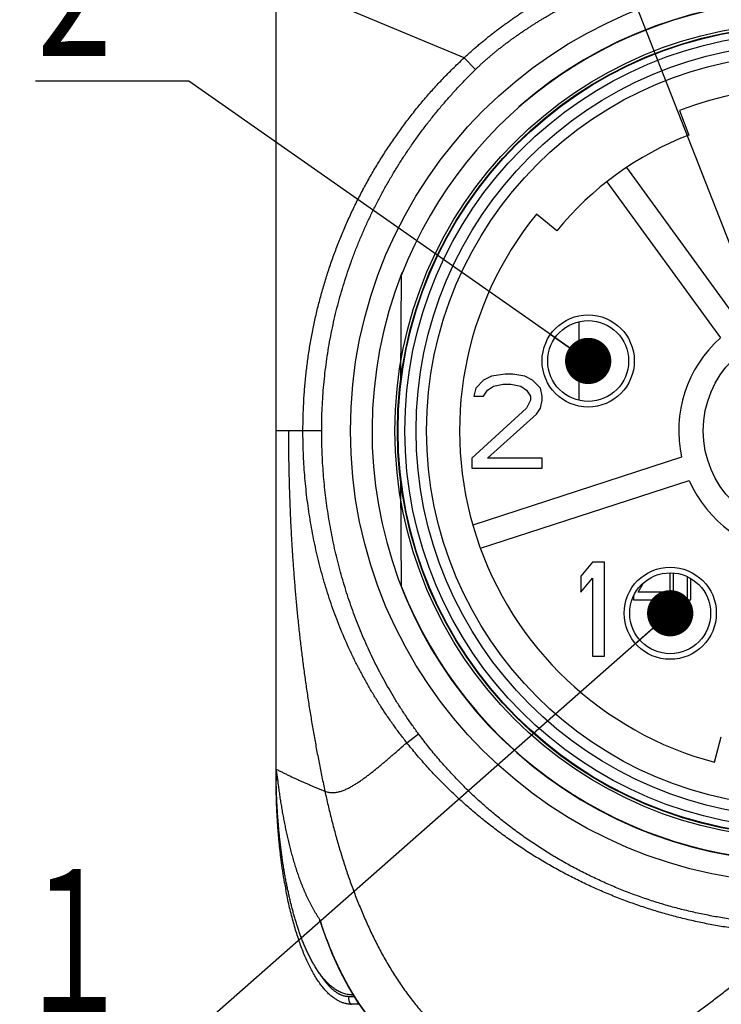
# Model space of a CAD drawing. Header units: millimetres. Extents: x 0 to 1300, y 0 to 891.
# Tile 8 of 148: x 395 to 440, y 236 to 300. Entities that reach past the tile are written whole.
import ezdxf

# ---------------------------------------------------------------- set-up
doc = ezdxf.new("R2010")
doc.units = ezdxf.units.MM
doc.header["$LTSCALE"] = 0.545669
doc.layers.add('NoLayerName_001', color=7, linetype='Continuous')
doc.styles.get("Standard").update_dxf_attribs({"font": 'txt', "bigfont": 'extfont2'})
doc.dimstyles.get("Standard").update_dxf_attribs({"dimtxt": 2.5, "dimasz": 2.5, "dimexe": 1, "dimexo": 1, "dimtad": 1, "dimdec": 3, "dimzin": 0, "dimdsep": 46, "dimtxsty": 'Standard', "dimcen": 2.5, "dimadec": 3, "dimazin": 0, "dimtfac": 0.75, "dimtdec": 3, "dimtmove": 0, "dimatfit": 3, "dimfxl": 1, "dimarcsym": 0})

msp = doc.modelspace()

# ---------------------------------------------------------------- linework, layer by layer
at = {"layer": 'NoLayerName_001', "color": 8, "linetype": 'Continuous', "lineweight": 25}
for p, q in [((423.49273912, 297.14145923), (411.29809425, 302.22655155)), ((423.49273894, 297.14145941), (424.23162899, 296.38441443)), ((430.95478023, 274.91740951), (430.95478023, 280.02644566)), ((414.2536623, 272.94655214), (411.29792062, 272.94655232)), ((419.7727701, 252.70489719), (420.53612116, 253.27057133)), ((411.29833604, 250.37655291), (411.3034614, 250.37655291)), ((416.36935426, 236.22455328), (416.01143009, 236.22455328))]:
    msp.add_line(p, q, dxfattribs=at)
at = {"layer": 'NoLayerName_001', "color": 7, "linetype": 'Continuous', "lineweight": 25}
for p, q in [((411.29833604, 250.37655291), (411.29833604, 302.22655155)), ((437.44904915, 293.72109291), (438.06346013, 292.12742952)), ((441.39004737, 279.8952022), (434.0320068, 290.02267622)), ((432.74890588, 289.09044883), (440.10694645, 278.96297482)), ((429.50137894, 285.90671342), (428.17557843, 286.98352205)), ((419.37941977, 276.27924155), (419.43865312, 283.06671202)), ((426.14675226, 276.60655223), (425.25716898, 276.47676501)), ((426.65508564, 276.60655223), (426.14675226, 276.60655223)), ((427.41758562, 276.47676501), (426.65508564, 276.60655223)), ((424.74883569, 276.21719058), (424.24050237, 275.69804172)), ((425.25716898, 276.47676501), (424.74883569, 276.21719058)), ((427.92591882, 276.21719058), (427.41758562, 276.47676501)), ((428.43425238, 275.69804172), (427.92591882, 276.21719058)), ((424.24050237, 275.69804172), (424.11341904, 275.17889286)), ((424.74883569, 275.17889286), (425.00300238, 275.5682545)), ((425.00300238, 275.5682545), (425.38425237, 275.82782893)), ((425.38425237, 275.82782893), (426.01966905, 275.95761615)), ((426.01966905, 275.95761615), (426.52800225, 275.95761615)), ((426.52800225, 275.95761615), (427.16341884, 275.82782893)), ((427.16341884, 275.82782893), (427.54466883, 275.5682545)), ((427.54466883, 275.5682545), (427.79883561, 275.17889286)), ((428.56133559, 275.17889286), (428.43425238, 275.69804172)), ((424.11341904, 275.17889286), (424.74883569, 275.17889286)), ((427.79883561, 274.91931806), (427.54466883, 274.4001692)), ((427.79883561, 275.17889286), (427.79883561, 274.91931806)), ((428.43425238, 274.4001692), (428.56133559, 274.91931806)), ((428.56133559, 274.91931806), (428.56133559, 275.17889286)), ((427.54466883, 274.4001692), (423.98633571, 271.15548855)), ((428.1800856, 274.01080756), (428.43425238, 274.4001692)), ((425.00300238, 271.15548855), (428.1800856, 274.01080756)), ((423.98633571, 271.15548855), (423.98633571, 270.50655239)), ((437.59260633, 271.22463163), (424.0514469, 266.82484222)), ((428.56133559, 271.15548855), (425.00300238, 271.15548855)), ((428.56133559, 270.50655239), (428.56133559, 271.15548855)), ((423.98633571, 270.50655239), (428.56133559, 270.50655239)), ((419.43865312, 262.82639263), (419.37941977, 269.61386309)), ((424.54154784, 265.31646662), (438.08270727, 269.71625603)), ((431.8248355, 264.40655255), (431.06233552, 263.49804204)), ((432.58733548, 264.40655255), (431.8248355, 264.40655255)), ((432.58733548, 258.30655271), (432.58733548, 264.40655255)), ((431.06233552, 263.49804204), (431.06233552, 262.45974395)), ((431.06233552, 262.45974395), (431.8248355, 263.36825482)), ((431.8248355, 263.36825482), (431.8248355, 258.30655271)), ((436.82073537, 263.72322113), (436.82073537, 261.96655261)), ((437.06473527, 261.96655261), (437.06473527, 263.71363434)), ((437.94313525, 263.48218495), (437.94313525, 261.96655261)), ((438.18713543, 261.96655261), (438.18713543, 263.35569763)), ((434.77113542, 262.46493557), (435.1277561, 263.07194952)), ((434.47833543, 262.20296927), (434.47833543, 261.96655261)), ((434.47833543, 261.96655261), (436.43033533, 261.96655261)), ((436.43033533, 262.46493557), (434.77113542, 262.46493557)), ((436.43033533, 261.96655261), (436.43033533, 262.46493557)), ((436.82073537, 261.96655261), (437.06473527, 261.96655261)), ((437.94313525, 261.96655261), (438.18713543, 261.96655261)), ((431.8248355, 258.30655271), (432.58733548, 258.30655271)), ((439.72701505, 251.43185574), (440.16667796, 253.08229822)), ((411.2980642, 250.98883953), (411.29814368, 250.98622451)), ((411.29814359, 250.98565583), (411.2981876, 250.98406487)), ((416.68067465, 235.7365533), (416.17833591, 235.7365533)), ((416.1873492, 236.34655328), (416.29488207, 236.34655328))]:
    msp.add_line(p, q, dxfattribs=at)
for points in [[(414.16782706, 241.03909779), (414.47054965, 240.16482236), (414.94051705, 238.97643014), (415.4489832, 237.86858023), (415.99571972, 236.83663967)], [(415.99571972, 236.83663967), (416.5811756, 235.87754853), (417.20505223, 234.99348349), (417.87064162, 234.18262247), (418.57018444, 233.45698798), (419.29281599, 232.82890976), (420.02947947, 232.30022436), (420.75691732, 231.87647531), (421.49362828, 231.53781012), (422.24719305, 231.27964646), (423.03393378, 231.09913629), (423.88010312, 230.99743817), (424.44913936, 230.97856071)]]:
    msp.add_lwpolyline(points, dxfattribs=at)
for centre, radius in [((445.45833514, 272.94655232), 29.34099923), ((445.45833514, 272.94655232), 26.45569931), ((445.45833514, 272.94655232), 26.29099931), ((445.45833514, 272.94655232), 26.25439931), ((445.45833514, 272.94655232), 25.81035564), ((445.45833514, 272.94655232), 25.08319934), ((445.45833514, 272.94655232), 24.39999936), ((431.53486811, 277.470561), 2.98899992), ((431.53486811, 277.470561), 2.62299993), ((445.45833514, 272.94655232), 6.46599983), ((436.85315928, 261.10254383), 2.98899992), ((436.85315928, 261.10254383), 2.62299993)]:
    msp.add_circle(centre, radius, dxfattribs=at)
for centre, radius, start, end in [((445.45833514, 272.94655232), 27.93799927, 158.5186327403, 131.2277814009), ((445.45833514, 272.94647736), 27.91850644, 21.2533160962, 158.7466839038), ((445.45833514, 272.94655232), 22.26499942, 68.91666665, 111.08333335), ((445.45833514, 272.94655232), 20.55699946, 111.08333335, 140.91666665), ((445.45833514, 272.94655232), 22.26499942, 140.91666665, 255.08333335), ((445.45833514, 272.94655232), 8.05199979, 131.6519279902, 192.3480720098), ((445.45833514, 272.94655232), 8.05199979, 203.6519279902, 264.3480720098), ((445.45833514, 272.94662729), 27.91850644, 201.2533160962, 338.7466839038), ((454.78264875, 250.98684543), 43.48431271, 180.0003854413, 180.8041179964), ((454.86927406, 250.98785084), 43.5709436, 180.8038419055, 180.9995060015), ((442.71114769, 248.97659222), 31.32326744, 189.8792526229, 190.6717583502)]:
    msp.add_arc(centre, radius, start, end, dxfattribs=at)
at = {"layer": 'NoLayerName_001', "color": 8, "linetype": 'Continuous', "lineweight": 25}
for centre, radius, start, end in [((440.82104833, 249.83264092), 28.04013793, 197.9217974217, 198.258398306), ((431.72078925, 245.79075338), 18.05995408, 211.3062372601, 211.4761954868)]:
    msp.add_arc(centre, radius, start, end, dxfattribs=at)
at = {"layer": 'NoLayerName_001', "color": 7, "linetype": 'Continuous', "lineweight": 25}
msp.add_ellipse((416.17833591, 250.37655291), major_axis=(0, 14.63999962), ratio=0.3333333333, start_param=3.1282267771, end_param=3.1415926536, dxfattribs=at)
at = {"layer": 'NoLayerName_001', "color": 8, "linetype": 'Continuous', "lineweight": 25}
for points, knots in [([(423.49273894, 297.14145941), (423.56267483, 297.20576076), (423.7020629, 297.33491698), (423.9141368, 297.5254117), (424.12796117, 297.71399872), (424.34380908, 297.90033141), (424.56154278, 298.08450844), (424.7811346, 298.26650912), (425.00252738, 298.44634474), (425.22567187, 298.62401803), (425.45051668, 298.79953402), (425.67701103, 298.97289707), (425.90510385, 299.14411191), (426.13474483, 299.31318257), (426.3658855, 299.48011885), (426.5984953, 299.6449222), (426.83256087, 299.80758592), (427.06807061, 299.96810897), (427.3050135, 300.12648981), (427.54337886, 300.28272641), (427.78315194, 300.4368179), (428.02431871, 300.58874861), (428.26689138, 300.73844411), (428.51085267, 300.88586897), (428.75626189, 301.03085059), (429.00289436, 301.17372127), (429.16869455, 301.26653154), (429.25141857, 301.31323914)], [0, 0, 0, 0, 0.2850109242, 0.5700707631, 0.8551759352, 1.1403216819, 1.4255020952, 1.7107101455, 1.9959377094, 2.2811755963, 2.5664135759, 2.8516404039, 3.1368438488, 3.4220107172, 3.7071274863, 3.9921937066, 4.277222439, 4.5622272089, 4.8472214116, 5.1322183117, 5.4172309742, 5.7022642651, 5.9873080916, 6.2723520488, 6.5573873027, 6.8424066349, 7.1274044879, 7.1274044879, 7.1274044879, 7.1274044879]), ([(424.23162899, 296.38441443), (424.28622741, 296.43703645), (424.39495173, 296.54278876), (424.56092645, 296.69841809), (424.72856773, 296.85227807), (424.89812954, 297.00405104), (425.06946726, 297.15383116), (425.24254341, 297.30160183), (425.41729068, 297.44737783), (425.59365822, 297.59116255), (425.77157552, 297.73299684), (425.95095587, 297.87295738), (426.13172134, 298.01111779), (426.31379282, 298.14755342), (426.49709159, 298.28233923), (426.68153881, 298.41555024), (426.86705612, 298.54726181), (427.05356813, 298.67755119), (427.24106931, 298.80640227), (427.42955579, 298.93380025), (427.61902422, 299.05973068), (427.80947126, 299.18417901), (428.00089338, 299.30713106), (428.1932878, 299.42857122), (428.38664675, 299.54848795), (428.5809742, 299.66684333), (428.77628394, 299.7835751), (428.97258878, 299.89861729), (429.1698872, 300.01193077), (429.36823378, 300.12337147), (429.56747292, 300.23318804), (429.7013173, 300.30450703), (429.76810957, 300.3404016)], [0, 0, 0, 0, 0.2274875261, 0.4550049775, 0.682547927, 0.9101102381, 1.1376841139, 1.3652601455, 1.5928273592, 1.8203738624, 2.0478996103, 2.2754150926, 2.5029280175, 2.7304428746, 2.9579610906, 3.1854811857, 3.4129989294, 3.6405092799, 3.8680128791, 4.0955122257, 4.3230100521, 4.550509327, 4.7780132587, 5.0055252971, 5.2330488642, 5.4605815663, 5.6881159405, 5.9156456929, 6.1431660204, 6.370673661, 6.5981669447, 6.8256458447, 6.8256458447, 6.8256458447, 6.8256458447]), ([(413.03753892, 272.94655232), (413.04157182, 273.24732904), (413.0437487, 273.84920966), (413.08238678, 274.75154084), (413.14221982, 275.65307319), (413.22709447, 276.55298482), (413.33602258, 277.45049724), (413.46931503, 278.34481978), (413.62692516, 279.23516774), (413.8089416, 280.12076421), (414.01525604, 281.00089721), (414.24558933, 281.87493641), (414.49970325, 282.74226385), (414.77735001, 283.60226443), (415.0782845, 284.45432246), (415.40226105, 285.29782234), (415.74903499, 286.13215077), (416.11836697, 286.95670373), (416.50995818, 287.77091868), (416.92351423, 288.57424621), (417.35874189, 289.36613906), (417.81534825, 290.14604976), (418.29303933, 290.91343165), (418.79152452, 291.66773337), (419.31047213, 292.40838002), (419.84957089, 293.13467922), (420.4085135, 293.84583264), (420.98702357, 294.54093895), (421.58456216, 295.21937363), (422.20157909, 295.87946403), (422.8348341, 296.52344794), (423.27499509, 296.93394559), (423.49273797, 297.14146041)], [0, 0, 0, 0, 0.90241127, 1.8054306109, 2.7089190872, 3.6127428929, 4.5167753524, 5.4208989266, 6.3250072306, 7.2290093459, 8.1328786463, 9.0366388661, 9.9403090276, 10.8439024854, 11.7474283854, 12.6508931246, 13.5543018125, 14.4576667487, 15.3610282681, 16.2644314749, 17.1679198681, 18.0715366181, 18.9753258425, 19.8793338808, 20.7836052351, 21.6880646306, 22.5925239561, 23.4968100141, 24.4007729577, 25.3042889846, 26.207263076, 27.1096317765, 27.1096317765, 27.1096317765, 27.1096317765]), ([(414.25366201, 272.94654828), (414.2565225, 273.19545469), (414.25807775, 273.69349389), (414.28543011, 274.4402965), (414.32776976, 275.18669527), (414.38781364, 275.93218777), (414.4648597, 276.67629777), (414.5591224, 277.41854207), (414.67057144, 278.15843916), (414.79923892, 278.89550772), (414.94515423, 279.62927314), (415.10830586, 280.35929374), (415.2885163, 281.08519455), (415.48563593, 281.80661809), (415.69950925, 282.52321002), (415.92998256, 283.23461573), (416.17690143, 283.94048075), (416.44011269, 284.64045017), (416.71945907, 285.33417064), (417.01479661, 286.02127851), (417.32590635, 286.70143177), (417.65249794, 287.37431439), (417.99429482, 288.03960115), (418.35101637, 288.69696836), (418.72238311, 289.3460919), (419.10811528, 289.98664775), (419.50793329, 290.61831181), (419.92155951, 291.24076344), (420.3487391, 291.85371202), (420.78924827, 292.45691206), (421.24289172, 293.05015935), (421.70947482, 293.6332729), (422.18881852, 294.20601419), (422.68058062, 294.76822796), (423.18510883, 295.31897715), (423.70030935, 295.85972574), (424.05551719, 296.20856307), (424.23162899, 296.38441443)], [0, 0, 0, 0, 0.746768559, 1.4939900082, 2.2415745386, 2.9894347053, 3.737486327, 4.4856493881, 5.2338489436, 5.9820160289, 6.7300888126, 7.478040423, 8.2258981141, 8.9736908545, 9.7214435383, 10.4691775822, 11.2169115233, 11.9646616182, 12.7124424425, 13.4602670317, 14.2081359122, 14.9560321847, 15.7039305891, 16.4517986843, 17.1995975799, 17.9472826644, 18.6948043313, 19.4421087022, 20.189150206, 20.9359816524, 21.6827046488, 22.4294188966, 23.1762201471, 23.9231198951, 24.6700207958, 25.4168270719, 26.1634538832, 26.1634538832, 26.1634538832, 26.1634538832]), ([(412.09390832, 272.94655232), (412.09553762, 272.63267152), (412.09716593, 272.00488195), (412.10939114, 271.06325077), (412.12757709, 270.12169507), (412.15285801, 269.18028876), (412.18503962, 268.23910036), (412.22428516, 267.2981997), (412.27065659, 266.35765054), (412.32427212, 265.41750788), (412.3852709, 264.47781838), (412.45378816, 263.53862353), (412.52996038, 262.5999647), (412.61392317, 261.66188324), (412.70581375, 260.7244279), (412.80575777, 259.78767148), (412.91383189, 258.85170904), (413.03011598, 257.9166559), (413.15468843, 256.98262986), (413.28762735, 256.04974862), (413.42901322, 255.1181304), (413.57891729, 254.18789145), (413.73744542, 253.25915536), (413.90457423, 252.33201833), (414.08076268, 251.40667877), (414.26466992, 250.48295372), (414.39601391, 249.86899274), (414.46058777, 249.56180827)], [0, 0, 0, 0, 0.9416550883, 1.8833587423, 2.8250906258, 3.7668322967, 4.7085672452, 5.650280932, 6.5919615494, 7.5336146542, 8.4752631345, 9.4169337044, 10.3586564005, 11.3004646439, 12.242395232, 13.1844668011, 14.1266483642, 15.0689034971, 16.0111981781, 16.9535008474, 17.8957824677, 18.838016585, 19.780179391, 20.7222497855, 21.6642094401, 22.6060428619, 23.547737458, 23.547737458, 23.547737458, 23.547737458]), ([(419.7727701, 252.70489719), (419.62541345, 252.89601208), (419.3272371, 253.27577203), (418.9001858, 253.86098225), (418.48539817, 254.45522737), (418.08533792, 255.0597878), (417.69971269, 255.67380137), (417.328971, 256.29698138), (416.97335511, 256.92888385), (416.6331805, 257.56913903), (416.30859636, 258.21732505), (415.99959611, 258.87299072), (415.70619043, 259.53571873), (415.42838226, 260.20508863), (415.16617655, 260.8806811), (414.91957777, 261.5620765), (414.68858877, 262.24886062), (414.47320546, 262.94064339), (414.2733141, 263.6370331), (414.08879132, 264.33766505), (413.91951218, 265.04217954), (413.76535204, 265.75021695), (413.62618525, 266.46141752), (413.5018901, 267.1754221), (413.39233027, 267.89186992), (413.29743713, 268.61041201), (413.21718977, 269.33070688), (413.15161013, 270.05241099), (413.10051464, 270.77517997), (413.06449879, 271.49867451), (413.04124853, 272.22253586), (413.03995199, 272.70526072), (413.0375293, 272.94655232)], [0, 0, 0, 0, 0.7239820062, 1.4483512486, 2.1730238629, 2.8979153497, 3.62294159, 4.3480198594, 5.0730698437, 5.7980173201, 6.522849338, 7.2476025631, 7.9723035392, 8.6969668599, 9.4215958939, 10.1461835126, 10.8707128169, 11.5951741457, 12.3196104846, 13.044065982, 13.7685705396, 14.4931404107, 15.2177788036, 15.9424764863, 16.6672123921, 17.3919554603, 18.1166693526, 18.84131406, 19.565846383, 20.2902204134, 21.0143880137, 21.7382992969, 21.7382992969, 21.7382992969, 21.7382992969]), ([(420.53612116, 253.27057133), (420.39946721, 253.45955673), (420.12286328, 253.83530916), (419.7272817, 254.41288866), (419.34329796, 254.99847864), (418.97314315, 255.59318131), (418.61640627, 256.19617279), (418.2733853, 256.80714593), (417.94418543, 257.42565469), (417.62896259, 258.05131429), (417.32779886, 258.68374574), (417.04071414, 259.32258938), (416.76772636, 259.9675093), (416.50885092, 260.61816938), (416.26410381, 261.27423381), (416.0335009, 261.93536671), (415.81705717, 262.6012349), (415.61478435, 263.27151788), (415.42664529, 263.9458972), (415.25259792, 264.62406819), (415.0925994, 265.30572878), (414.94660705, 265.99057696), (414.81457765, 266.67831067), (414.69647005, 267.3686279), (414.59223634, 268.06122122), (414.50186323, 268.75577942), (414.42535487, 269.45198573), (414.36276355, 270.14951789), (414.31394297, 270.84805242), (414.27949383, 271.54727071), (414.25722847, 272.24683566), (414.25598339, 272.71335541), (414.25366201, 272.94654828)], [0, 0, 0, 0, 0.6996485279, 1.3996176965, 2.0998544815, 2.8002978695, 3.5008796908, 4.2015254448, 4.9021551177, 5.6026867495, 6.3030966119, 7.0034162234, 7.7036715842, 8.4038809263, 9.1040551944, 9.8041985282, 10.5043087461, 11.2043860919, 11.9044572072, 12.6045492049, 13.3046817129, 14.0048672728, 14.7051117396, 15.4054146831, 16.105769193, 16.8061498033, 17.506514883, 18.2068206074, 18.9070219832, 19.6070732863, 20.3069284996, 21.0065417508, 21.0065417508, 21.0065417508, 21.0065417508]), ([(445.09990553, 240.94633842), (444.78390372, 240.95136357), (444.15144661, 240.95413162), (443.20349841, 241.00203986), (442.25671861, 241.0758599), (441.3122256, 241.18012811), (440.37107378, 241.31337636), (439.43433512, 241.47574876), (438.50307388, 241.66695185), (437.57832378, 241.88684102), (436.66102336, 242.13515342), (435.75200292, 242.41153695), (434.85205811, 242.71566972), (433.96198157, 243.04722486), (433.08256636, 243.40587711), (432.21460551, 243.79130093), (431.3588934, 244.20317044), (430.51623238, 244.64115544), (429.68740447, 245.10486511), (428.8731972, 245.59390633), (428.07439977, 246.10788551), (427.29180098, 246.64640868), (426.52619133, 247.20908387), (425.77835707, 247.7955111), (425.04914024, 248.40528776), (424.33934575, 249.03781975), (423.64970429, 249.69231667), (422.98109605, 250.36806113), (422.33404825, 251.06406321), (421.71038843, 251.78031905), (421.10710257, 252.51315606), (420.72832864, 253.01968707), (420.53612116, 253.27057133)], [0, 0, 0, 0, 0.9481253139, 1.8970637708, 2.8466699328, 3.7967842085, 4.7472365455, 5.6978500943, 6.6484448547, 7.5988462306, 8.5489947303, 9.4989383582, 10.4487220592, 11.3983849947, 12.3479628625, 13.2974902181, 14.247002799, 15.1965352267, 16.1461070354, 17.0957358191, 18.0454440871, 18.9952617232, 19.9452284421, 20.8953962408, 21.8458265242, 22.7964690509, 23.7471467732, 24.6976741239, 25.6478663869, 26.5975435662, 27.5465342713, 28.4946796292, 28.4946796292, 28.4946796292, 28.4946796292]), ([(418.80865497, 251.86571552), (418.87307503, 251.92149461), (419.03422445, 252.0608257), (419.35551853, 252.34064381), (419.6122527, 252.56484108), (419.77277004, 252.70489714)], [0, 0, 0, 0, 0.2556389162, 0.6390930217, 1.2781811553, 1.2781811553, 1.2781811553, 1.2781811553]), ([(445.09987712, 240.32692058), (444.77705022, 240.3377558), (444.13087305, 240.35266502), (443.16299827, 240.41567984), (442.19657552, 240.50294183), (441.23267223, 240.61878273), (440.27219557, 240.76196982), (439.31609621, 240.93276463), (438.36531052, 241.13102128), (437.4207644, 241.35673522), (436.48331465, 241.60975007), (435.55373604, 241.88978869), (434.63278668, 242.19660617), (433.72122202, 242.5299508), (432.81979799, 242.88957291), (431.92927054, 243.2752224), (431.05039581, 243.68664923), (430.18393428, 244.12360174), (429.33059423, 244.58571597), (428.49108276, 245.07262814), (427.66610753, 245.58397444), (426.85637619, 246.11939116), (426.06259654, 246.67851475), (425.28547792, 247.26098011), (424.52577011, 247.86639191), (423.78429013, 248.49427526), (423.06189859, 249.14406287), (422.35959176, 249.81523424), (421.67802354, 250.50698914), (421.01912892, 251.21956229), (420.38006771, 251.94933112), (419.97705352, 252.45469312), (419.77276998, 252.7048971)], [0, 0, 0, 0, 0.9690260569, 1.9387725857, 2.9090897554, 3.8798277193, 4.850839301, 5.8219826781, 6.7931240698, 7.7641432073, 8.7349943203, 9.705696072, 10.6762674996, 11.6467270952, 12.6170947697, 13.5873938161, 14.5576528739, 15.527906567, 16.4981892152, 17.4685347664, 18.4389795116, 19.4095640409, 20.3803351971, 21.3513480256, 22.3226615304, 23.2942004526, 24.2657539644, 25.2371198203, 26.2081145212, 27.1785769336, 28.1483719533, 29.11739422, 29.11739422, 29.11739422, 29.11739422]), ([(414.46058777, 249.56180827), (414.50094983, 249.54794876), (414.58089107, 249.51723325), (414.70643888, 249.48886363), (414.83378186, 249.47081305), (414.9622834, 249.46502563), (415.09061486, 249.47053307), (415.21804451, 249.48621979), (415.34399488, 249.51092653), (415.46801952, 249.54354067), (415.58987912, 249.5830778), (415.70955986, 249.62862828), (415.82718821, 249.67930331), (415.94289095, 249.73424185), (416.05687595, 249.79254839), (416.16926545, 249.85371288), (416.28013631, 249.91747336), (416.38962478, 249.98353464), (416.49786165, 250.05161482), (416.60497801, 250.12143306), (416.71112343, 250.192702), (416.81636164, 250.26528861), (416.92074911, 250.3390885), (417.02434925, 250.41399317), (417.1272245, 250.4898956), (417.2294371, 250.56668897), (417.33105199, 250.64426504), (417.43213107, 250.72252746), (417.5327024, 250.8014315), (417.63280061, 250.88092924), (417.73245968, 250.96097444), (417.83171384, 251.04152055), (417.93059736, 251.12252091), (418.02914405, 251.20392953), (418.12739013, 251.28569853), (418.22536248, 251.36779308), (418.32308145, 251.4501877), (418.42057188, 251.53285236), (418.51784848, 251.61576877), (418.64733369, 251.72657911), (418.744077, 251.81011846), (418.80865497, 251.86571552)], [0, 0, 0, 0, 0.1280259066, 0.2564780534, 0.3850954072, 0.5135286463, 0.6417531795, 0.7700152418, 0.8983339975, 1.0265179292, 1.1545087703, 1.2824918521, 1.4105478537, 1.5386462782, 1.6666735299, 1.7945979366, 1.9224731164, 2.0503339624, 2.1781957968, 2.3060566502, 2.433903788, 2.5617409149, 2.6895770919, 2.817417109, 2.9452618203, 3.0731085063, 3.2009512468, 3.328785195, 3.4566130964, 3.5844379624, 3.7122617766, 3.8400855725, 3.9679095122, 4.095732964, 4.2235547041, 4.3513747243, 4.4791940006, 4.6070132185, 4.734832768, 4.8626527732, 5.1182934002, 5.1182934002, 5.1182934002, 5.1182934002]), ([(411.29814368, 250.98650287), (411.33281511, 250.96964619), (411.40230785, 250.93623217), (411.54011298, 250.8670002), (411.67799271, 250.79792582), (411.81596654, 250.72904043), (411.91957487, 250.67764178), (412.02335448, 250.62659267), (412.12736516, 250.57601543), (412.23162667, 250.52595363), (412.3361224, 250.47637693), (412.44084301, 250.42727065), (412.54577711, 250.37861598), (412.65091386, 250.33039521), (412.75624228, 250.28259033), (412.86175141, 250.23518339), (412.96743033, 250.18815656), (413.07326816, 250.14149136), (413.17925567, 250.09517118), (413.28538666, 250.0491845), (413.39165501, 250.00351872), (413.49805475, 249.95816145), (413.60457987, 249.91310025), (413.71122437, 249.8683227), (413.81798227, 249.8238164), (413.92484751, 249.77956877), (414.03181432, 249.73556795), (414.13887585, 249.69179938), (414.24602929, 249.64825857), (414.35325675, 249.60490351), (414.42481727, 249.57618901), (414.46058777, 249.56180827)], [0, 0, 0, 0, 0.1156559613, 0.2313188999, 0.4626445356, 0.5783036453, 0.6939600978, 0.8096147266, 0.9252695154, 1.0409263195, 1.1565857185, 1.2722479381, 1.387912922, 1.5035803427, 1.6192496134, 1.7349198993, 1.8505901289, 1.9662590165, 2.0819258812, 2.1975912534, 2.3132556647, 2.4289195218, 2.5445831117, 2.6602466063, 2.7759100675, 2.8915734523, 3.0072366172, 3.1228993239, 3.2385612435, 3.3542219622, 3.4698809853, 3.4698809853, 3.4698809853, 3.4698809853]), ([(414.46058777, 249.56180827), (414.49424188, 249.4086444), (414.56059786, 249.10209081), (414.66586692, 248.64351843), (414.7746958, 248.18575368), (414.88779105, 247.72900185), (415.00508548, 247.27329941), (415.12671914, 246.81872804), (415.25277695, 246.3653574), (415.38335666, 245.91326167), (415.51855633, 245.46252131), (415.65850857, 245.01323395), (415.80334072, 244.56550116), (415.95318093, 244.1194254), (416.10815737, 243.67510916), (416.26839718, 243.23265452), (416.43403122, 242.79216624), (416.60517024, 242.35375496), (416.7820093, 241.91758551), (416.96477831, 241.48385949), (417.15369403, 241.05278198), (417.34897612, 240.62455938), (417.55084295, 240.1993975), (417.75951476, 239.77750429), (417.97519501, 239.35910102), (418.19810758, 238.94445911), (418.42849145, 238.53389906), (418.66657098, 238.12775322), (418.91257257, 237.7263557), (419.16672063, 237.33003932), (419.42924263, 236.93914566), (419.70031754, 236.55403778), (419.98024808, 236.17524432), (420.26934413, 235.80338095), (420.56789586, 235.43907653), (420.87618467, 235.08294845), (421.19453523, 234.73566667), (421.52307233, 234.39774178), (421.86243683, 234.07050923), (422.21110856, 233.75292188), (422.45410778, 233.5534432), (422.57428312, 233.45217767)], [0, 0, 0, 0, 0.4704529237, 0.9409473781, 1.4114699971, 1.8820103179, 2.3525608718, 2.8231172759, 3.2936783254, 3.7642460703, 4.2348207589, 4.7053938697, 5.1759597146, 5.6465176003, 6.1170720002, 6.5876327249, 7.0582150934, 7.5288368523, 7.999485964, 8.4701374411, 8.9407774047, 9.4114040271, 9.8820281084, 10.3526736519, 10.8233753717, 11.294126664, 11.7648893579, 12.2356430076, 12.7063876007, 13.1771445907, 13.6479579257, 14.1188793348, 14.5898625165, 15.060839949, 15.531788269, 16.0027317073, 16.4737451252, 16.9449554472, 17.4163971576, 17.8879026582, 18.3593593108, 18.3593593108, 18.3593593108, 18.3593593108]), ([(416.29032349, 236.40658225), (416.24666954, 236.47950855), (416.15861784, 236.62492488), (416.030985, 236.84569752), (415.90593863, 237.06796186), (415.78390531, 237.29193502), (415.66469943, 237.51746595), (415.54829879, 237.74450322), (415.43465824, 237.97298113), (415.32374434, 238.20284174), (415.21552033, 238.43402538), (415.10995033, 238.66647288), (415.00699822, 238.90012494), (414.90662797, 239.13492231), (414.80880339, 239.37080566), (414.71348891, 239.60771591), (414.62064664, 239.84559317), (414.53024732, 240.08438043), (414.44222958, 240.32401001), (414.35665179, 240.56445409), (414.27312565, 240.80553601), (414.21964886, 240.96697228), (414.19264125, 241.04758136)], [0, 0, 0, 0, 0.2549808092, 0.5099742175, 0.7649921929, 1.0200432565, 1.2751325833, 1.5302626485, 1.7854353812, 2.0406510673, 2.2959078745, 2.5512019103, 2.8065272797, 3.0618761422, 3.3172387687, 3.5726035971, 3.8279572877, 4.0832847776, 4.3385693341, 4.5937926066, 4.8489346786, 5.1039741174, 5.1039741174, 5.1039741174, 5.1039741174]), ([(429.53586086, 230.97855342), (429.67223305, 230.98330734), (429.94555611, 230.98618627), (430.3536621, 231.03038835), (430.7591894, 231.09479981), (431.16083394, 231.18110827), (431.55783154, 231.28531776), (431.94974482, 231.4058519), (432.33657572, 231.5409997), (432.71851236, 231.68915672), (433.09575503, 231.84871688), (433.46861151, 232.01811578), (433.83721253, 232.19648427), (434.20176225, 232.38300165), (434.56248932, 232.57685019), (434.91961775, 232.77722617), (435.27343063, 232.98330573), (435.62411404, 233.19455777), (435.97183697, 233.41058183), (436.31680198, 233.63096193), (436.65920758, 233.85528951), (436.99925632, 234.08315514), (437.33716149, 234.31416179), (437.67304653, 234.54807512), (438.00704721, 234.78466518), (438.33930118, 235.02370425), (438.66994598, 235.26496465), (438.9991209, 235.50821876), (439.32696821, 235.75324616), (439.65358031, 235.99990571), (439.97905613, 236.2480568), (440.30349485, 236.4975603), (440.62699602, 236.74827657), (440.94965847, 237.00006738), (441.27158619, 237.25279134), (441.59284807, 237.50635636), (441.91350937, 237.76067867), (442.34034671, 238.10067313), (442.87273086, 238.52713115), (443.82898818, 239.29729679), (444.57124808, 239.898171), (445.10181573, 240.32689361)], [0, 0, 0, 0, 0.4093651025, 0.8193668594, 1.2300223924, 1.6408804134, 2.0512103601, 2.4610167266, 2.8706359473, 3.2802305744, 3.6898034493, 4.0992731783, 4.5087034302, 4.9181624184, 5.3276630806, 5.7371683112, 6.1466062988, 6.5559762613, 6.9653191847, 7.3746582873, 7.7839996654, 8.1933338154, 8.6026464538, 9.011947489, 9.4212478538, 9.8305521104, 10.2398589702, 10.6491618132, 11.0584535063, 11.4677380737, 11.8770201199, 12.2863018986, 12.6955835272, 13.1048632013, 13.5141382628, 13.9234100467, 14.3326810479, 14.7419530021, 15.5605031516, 16.3790627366, 18.4254610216, 18.4254610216, 18.4254610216, 18.4254610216]), ([(414.17868616, 237.63886255), (414.1673523, 237.65664591), (414.1445234, 237.69210852), (414.12234355, 237.72798066), (414.11117304, 237.74586468)], [0, 0, 0, 0, 0.06326402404, 0.12652196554, 0.12652196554, 0.12652196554, 0.12652196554]), ([(416.01143009, 236.22455328), (415.99033896, 236.22515281), (415.9480854, 236.22549033), (415.8848979, 236.23117884), (415.82201598, 236.23980619), (415.75965488, 236.25181512), (415.69800586, 236.26693321), (415.63722613, 236.28508295), (415.5773954, 236.30603637), (415.51855613, 236.32959523), (415.46074548, 236.355558), (415.40399339, 236.3837265), (415.34831313, 236.41392136), (415.29370961, 236.44599896), (415.24017063, 236.47981911), (415.18768298, 236.51524422), (415.13622832, 236.55213765), (415.08578198, 236.59037865), (415.03632251, 236.62987494), (414.98781821, 236.67053664), (414.9402376, 236.71227588), (414.89354547, 236.75500436), (414.84770825, 236.79864699), (414.80270947, 236.84315762), (414.75852591, 236.88848986), (414.71513478, 236.93459861), (414.67251309, 236.98143856), (414.63063789, 237.02896445), (414.58948628, 237.07713104), (414.54903526, 237.12589303), (414.50926207, 237.17520531), (414.47014225, 237.22502336), (414.43165109, 237.27530933), (414.39377711, 237.32604268), (414.35650396, 237.37720428), (414.31981743, 237.42877711), (414.28369586, 237.48073928), (414.24814489, 237.53308663), (414.21306842, 237.58574901), (414.19018864, 237.6211859), (414.17868616, 237.63886255)], [0, 0, 0, 0, 0.0632989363, 0.1266956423, 0.1901630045, 0.2536570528, 0.3171197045, 0.3805140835, 0.4438769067, 0.5072363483, 0.5705977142, 0.633945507, 0.6972668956, 0.7605801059, 0.8238963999, 0.8872149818, 0.9505240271, 1.0138157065, 1.0771013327, 1.1403885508, 1.2036786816, 1.2669672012, 1.330251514, 1.3935393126, 1.4568370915, 1.5201486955, 1.5834754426, 1.6468162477, 1.710167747, 1.7735244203, 1.836878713, 1.9002211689, 1.9635450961, 2.0268535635, 2.0901504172, 2.1534386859, 2.2167206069, 2.2799976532, 2.3432705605, 2.4065393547, 2.4065393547, 2.4065393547, 2.4065393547]), ([(421.84719904, 231.41412449), (421.76848228, 231.44336704), (421.61027385, 231.50000675), (421.37716177, 231.59621392), (421.14666012, 231.69883364), (420.91939186, 231.80881544), (420.69541, 231.9255487), (420.4749207, 232.0488418), (420.25808735, 232.17838995), (420.04506549, 232.31393869), (419.83594834, 232.45523271), (419.63076113, 232.60201716), (419.42950677, 232.7540585), (419.23218607, 232.91112267), (419.0388001, 233.07297606), (418.84934994, 233.23938507), (418.66383391, 233.41011834), (418.48223657, 233.58495995), (418.30451375, 233.76370157), (418.13060294, 233.9461491), (417.96043802, 234.13211247), (417.79395291, 234.32140167), (417.6310812, 234.51382645), (417.47175775, 234.70919786), (417.3159075, 234.90732883), (417.16346909, 235.10806423), (417.01439792, 235.3112821), (416.8686497, 235.51686988), (416.72613781, 235.72468971), (416.58693797, 235.93470406), (416.45051884, 236.14649986), (416.36257099, 236.28956249), (416.3182279, 236.36085174)], [0, 0, 0, 0, 0.2519188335, 0.5040317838, 0.75632859, 1.0087805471, 1.2613418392, 1.513950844, 1.7665314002, 2.0189969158, 2.2713261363, 2.5235684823, 2.7757625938, 3.0279325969, 3.2800887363, 3.5322280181, 3.7843348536, 4.0363921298, 4.2884230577, 4.5404552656, 4.7925050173, 5.0445776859, 5.2966682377, 5.5487617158, 5.8008344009, 6.0528756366, 6.3048939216, 6.5568936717, 6.8088739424, 7.0608286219, 7.3127466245, 7.5646120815, 7.5646120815, 7.5646120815, 7.5646120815]), ([(416.17833591, 235.7365533), (416.1732708, 235.73728524), (416.16282402, 235.73779984), (416.14831839, 235.74449073), (416.13492955, 235.75339873), (416.12281551, 235.76436882), (416.1120331, 235.77642052), (416.10258174, 235.78912983), (416.09433154, 235.80228091), (416.08697899, 235.81581521), (416.0802001, 235.82965957), (416.07389072, 235.84379718), (416.06802683, 235.85818622), (416.06257893, 235.87276557), (416.05751534, 235.8874827), (416.05281494, 235.90230554), (416.04846411, 235.91722013), (416.04444383, 235.93221837), (416.04073586, 235.94729266), (416.0373217, 235.96243534), (416.03418295, 235.97763875), (416.03130119, 235.99289527), (416.02865799, 236.00819725), (416.026235, 236.02353705), (416.0240136, 236.03890722), (416.02197593, 236.05430146), (416.02012155, 236.06971688), (416.01844919, 236.08515116), (416.01695774, 236.10060215), (416.01564605, 236.11606767), (416.014513, 236.13154559), (416.01355733, 236.14703374), (416.01277839, 236.16252996), (416.01217313, 236.17803208), (416.01174762, 236.19353799), (416.01147375, 236.20904541), (416.01145859, 236.21938439), (416.01143009, 236.22455328)], [0, 0, 0, 0, 0.01535316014, 0.03098245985, 0.04712473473, 0.06356779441, 0.07983055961, 0.09558153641, 0.11102137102, 0.12636611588, 0.14176866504, 0.15725589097, 0.1728018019, 0.18837518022, 0.20394185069, 0.21948852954, 0.23502154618, 0.25054660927, 0.26606813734, 0.28158932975, 0.29711224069, 0.31263785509, 0.32816616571, 0.34369625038, 0.35922634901, 0.37475456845, 0.39028070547, 0.40580492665, 0.4213273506, 0.43684804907, 0.45236704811, 0.46788432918, 0.4833998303, 0.49891344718, 0.51442503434, 0.52993440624, 0.54544133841, 0.54544133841, 0.54544133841, 0.54544133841])]:
    msp.add_open_spline(points, degree=3, knots=knots, dxfattribs=at)
at = {"layer": 'NoLayerName_001', "color": 7, "linetype": 'Continuous', "lineweight": 25}
for points, knots in [([(411.2981876, 250.98406487), (411.298838, 250.97359851), (411.29973425, 250.95262247), (411.30351255, 250.92134391), (411.30910088, 250.87973025), (411.31772403, 250.81736359), (411.32789935, 250.7446439), (411.33777448, 250.67189118), (411.36816578, 250.44309677), (411.39515904, 250.23501224), (411.41971072, 250.04776877)], [0, 0, 0, 0, 0.03145965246, 0.06295037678, 0.09446318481, 0.15743661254, 0.25182128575, 0.31475103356, 0.37769496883, 0.94423367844, 0.94423367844, 0.94423367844, 0.94423367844]), ([(411.85235672, 243.60238495), (411.8346536, 243.70705587), (411.79831677, 243.91735089), (411.74807612, 244.23511515), (411.70002102, 244.55638075), (411.65468954, 244.88105916), (411.61197738, 245.20894358), (411.57193073, 245.53984479), (411.53455378, 245.87356064), (411.49986237, 246.20989052), (411.46786922, 246.54863326), (411.43858787, 246.88958787), (411.41203162, 247.23255327), (411.3882139, 247.57732842), (411.36714789, 247.92371225), (411.34884757, 248.27150371), (411.33332398, 248.62050172), (411.32059906, 248.97050525), (411.31065401, 249.32131314), (411.30362244, 249.67272464), (411.29906805, 250.02453749), (411.29881197, 250.25919614), (411.29833604, 250.37655291)], [0, 0, 0, 0, 0.3184723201, 0.6402232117, 0.9651082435, 1.2929822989, 1.623689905, 1.9570591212, 2.2929156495, 2.6310843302, 2.971389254, 3.3136538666, 3.6577010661, 4.0033532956, 4.3504326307, 4.6987608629, 5.0481595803, 5.3984502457, 5.7494542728, 6.100993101, 6.4528882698, 6.8049614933, 6.8049614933, 6.8049614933, 6.8049614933]), ([(412.01655937, 243.34320459), (411.99579417, 243.44779672), (411.95318629, 243.65811456), (411.89387586, 243.97645191), (411.83679262, 244.29904709), (411.78252825, 244.62582011), (411.73097564, 244.95655092), (411.68221725, 245.29105687), (411.63628846, 245.62913876), (411.59321296, 245.97058637), (411.55300249, 246.31517842), (411.51567273, 246.66269083), (411.48123838, 247.01289932), (411.44971446, 247.36557964), (411.42111569, 247.72050755), (411.39545763, 248.07745877), (411.37275277, 248.436209), (411.35302508, 248.79653415), (411.33625535, 249.15820927), (411.32258636, 249.52101261), (411.31155399, 249.88471042), (411.30716463, 250.12749007), (411.3045959, 250.24897122)], [0, 0, 0, 0, 0.3199005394, 0.6437583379, 0.9714146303, 1.3027096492, 1.6374827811, 1.9755727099, 2.3168156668, 2.6610291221, 3.0080193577, 3.3575914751, 3.7095496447, 4.0636972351, 4.4198369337, 4.7777708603, 5.137300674, 5.4982276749, 5.8603529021, 6.2234772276, 6.5874014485, 6.9519263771, 6.9519263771, 6.9519263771, 6.9519263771]), ([(412.01540771, 243.34884789), (411.99473555, 243.45306672), (411.95232242, 243.66262883), (411.89326882, 243.979809), (411.83642606, 244.30121276), (411.78238099, 244.62676133), (411.73102723, 244.95623707), (411.68244641, 245.28945946), (411.6366735, 245.6262316), (411.59373211, 245.96634577), (411.55363381, 246.30958323), (411.51639409, 246.65572245), (411.4820275, 247.0045417), (411.45054887, 247.3558193), (411.42197277, 247.70933353), (411.39631458, 248.0648627), (411.37358663, 248.42218503), (411.35381267, 248.78107899), (411.33697356, 249.14132218), (411.32321094, 249.50269543), (411.31206422, 249.86496741), (411.30757558, 250.10679885), (411.30496, 250.22780683)], [0, 0, 0, 0, 0.3187477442, 0.6414204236, 0.9678610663, 1.297911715, 1.6314135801, 1.9682071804, 2.3081306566, 2.6510036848, 2.9966347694, 3.344831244, 3.6953995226, 4.0481452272, 4.4028733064, 4.7593881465, 5.1174936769, 5.4769934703, 5.8376908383, 6.1993889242, 6.5618907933, 6.9249995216, 6.9249995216, 6.9249995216, 6.9249995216]), ([(411.41971072, 250.04776877), (411.42793862, 249.98611785), (411.44428385, 249.86280086), (411.46946538, 249.6779143), (411.49522846, 249.49310781), (411.52177472, 249.30841165), (411.54924743, 249.12384983), (411.57769551, 248.93943423), (411.60710836, 248.75516872), (411.63748985, 248.5710598), (411.66883978, 248.38711336), (411.70115978, 248.2033354), (411.73444812, 248.01973083), (411.76869748, 247.83630303), (411.80390167, 247.65305523), (411.84005391, 247.46999053), (411.87714865, 247.28711228), (411.91517602, 247.1044233), (411.95414279, 246.92193062), (411.99410955, 246.73965389), (412.0351291, 246.55761207), (412.07725624, 246.37582457), (412.12054529, 246.19431076), (412.1650505, 246.01308998), (412.21082656, 245.83218291), (412.25792399, 245.65161172), (412.30638836, 245.47139984), (412.3562658, 245.29157218), (412.40760225, 245.11215369), (412.46044347, 244.93316927), (412.51483608, 244.75464412), (412.57082287, 244.57660418), (412.62845863, 244.39908392), (412.68782549, 244.22213199), (412.74900041, 244.04579894), (412.81205917, 243.87013496), (412.87708612, 243.69519398), (412.94413251, 243.52101561), (413.01337273, 243.34769489), (413.08451637, 243.17513254), (413.13417762, 243.06103627), (413.15872969, 243.00386888)], [0, 0, 0, 0, 0.1865926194, 0.3731862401, 0.5597794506, 0.7463723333, 0.9329665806, 1.1195628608, 1.306160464, 1.492758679, 1.6793568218, 1.8659542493, 2.0525509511, 2.2391477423, 2.425745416, 2.6123446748, 2.7989461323, 2.9855503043, 3.1721566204, 3.358763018, 3.5453681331, 3.7319715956, 3.9185740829, 4.1051773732, 4.2917842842, 4.4783954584, 4.6650088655, 4.8516234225, 5.0382392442, 5.2248576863, 5.4114813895, 5.5981142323, 5.7847559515, 5.971399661, 6.1580403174, 6.3446756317, 6.5313062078, 6.7179356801, 6.9045708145, 7.0912157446, 7.2778657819, 7.2778657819, 7.2778657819, 7.2778657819]), ([(416.17833591, 235.7365533), (416.10961814, 235.74095569), (415.97054733, 235.74346161), (415.76349337, 235.78615514), (415.55727778, 235.85175986), (415.35247753, 235.94427608), (415.1493897, 236.06217798), (414.94835222, 236.2055256), (414.74967535, 236.37396226), (414.55367868, 236.56728185), (414.36068492, 236.78524714), (414.17109045, 237.02760526), (413.98515764, 237.29386616), (413.80314159, 237.58344328), (413.62534192, 237.89573772), (413.45205766, 238.23014437), (413.28359269, 238.58605713), (413.12025212, 238.96286751), (412.96234396, 239.35996589), (412.81017186, 239.77673849), (412.66407385, 240.21254086), (412.52431077, 240.66661082), (412.39107714, 241.13807426), (412.2644888, 241.62599685), (412.1451253, 242.12952977), (412.03174464, 242.6474692), (411.96473038, 242.99873639), (411.9296414, 243.17607897)], [0, 0, 0, 0, 0.2065759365, 0.4161178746, 0.6313961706, 0.8548957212, 1.0887727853, 1.3348497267, 1.5946363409, 1.8693655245, 2.1600337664, 2.4674238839, 2.7919779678, 3.1338748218, 3.4931556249, 3.8697540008, 4.2635185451, 4.6742304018, 5.1016170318, 5.5453630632, 6.0051157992, 6.4803831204, 6.9705038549, 7.4747796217, 7.9924889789, 8.5228919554, 9.0652337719, 9.0652337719, 9.0652337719, 9.0652337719]), ([(412.79353777, 240.44088157), (412.77803136, 240.48618656), (412.74673784, 240.57670071), (412.7014829, 240.71304367), (412.65719428, 240.84970083), (412.61402238, 240.98671516), (412.5718846, 241.12404952), (412.53076027, 241.26168857), (412.49061311, 241.39961318), (412.45141992, 241.53781003), (412.41315501, 241.67626631), (412.37579321, 241.81496952), (412.33930924, 241.95390714), (412.30367772, 242.09306662), (412.26887376, 242.23243554), (412.23487053, 242.37200144), (412.20165051, 242.51175484), (412.16920171, 242.65168821), (412.13751328, 242.7917945), (412.10656474, 242.93206468), (412.07637294, 243.07249737), (412.04681505, 243.2130627), (412.02779783, 243.30691367), (412.01820336, 243.35382085)], [0, 0, 0, 0, 0.1436555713, 0.2873095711, 0.4309631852, 0.5746166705, 0.7182693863, 0.86191983, 1.0055669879, 1.1492124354, 1.2928576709, 1.4365036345, 1.5801507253, 1.7237988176, 1.8674472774, 2.0110950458, 2.1547416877, 2.2983873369, 2.4420319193, 2.5856751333, 2.729316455, 2.8729551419, 3.0165902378, 3.0165902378, 3.0165902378, 3.0165902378]), ([(413.15872969, 243.00386888), (413.18406443, 242.947043), (413.23414709, 242.83312514), (413.31279751, 242.66383276), (413.39365573, 242.495577), (413.47717368, 242.32859654), (413.5633214, 242.16292546), (413.65220335, 241.99867795), (413.74392481, 241.83599579), (413.83854206, 241.67500023), (413.93628611, 241.51593185), (414.03673181, 241.35858749), (414.10685248, 241.25579952), (414.14151325, 241.20414955)], [0, 0, 0, 0, 0.1866528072, 0.3733101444, 0.5599780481, 0.7466670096, 0.9333915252, 1.1201467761, 1.3069030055, 1.4936361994, 1.6803307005, 1.8669796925, 2.0535856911, 2.0535856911, 2.0535856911, 2.0535856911]), ([(414.16781944, 241.0391059), (414.16701216, 241.0415813), (414.16539327, 241.04653202), (414.16298815, 241.05396707), (414.1605975, 241.06140905), (414.15822516, 241.06885739), (414.15587179, 241.0763105), (414.15353889, 241.08376706), (414.15122774, 241.09122568), (414.14893969, 241.09868499), (414.14667609, 241.10614364), (414.14481043, 241.1123597), (414.14333145, 241.11733184), (414.14223004, 241.12106024), (414.14113662, 241.12478988), (414.14005175, 241.12852164), (414.13897597, 241.13225637), (414.13790982, 241.13599492), (414.13685385, 241.13973816), (414.13580859, 241.14348693), (414.13477459, 241.14724211), (414.1337524, 241.15100453), (414.13274255, 241.15477507), (414.13174559, 241.15855457), (414.13076206, 241.1623439), (414.1297925, 241.16614391), (414.12883748, 241.16995546), (414.12789742, 241.17377938), (414.12697332, 241.1776166), (414.12606451, 241.18146582), (414.12517995, 241.1853238), (414.12434508, 241.1891867), (414.12358321, 241.19304734), (414.12291836, 241.19689907), (414.12237475, 241.20073327), (414.12197514, 241.20455117), (414.12174549, 241.20836393), (414.12167659, 241.21233805), (414.12155363, 241.21609515), (414.12182141, 241.22075053), (414.12487966, 241.22113645), (414.12603736, 241.22164917)], [0, 0, 0, 0, 0.00781111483, 0.01562605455, 0.02344314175, 0.03126070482, 0.03907707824, 0.04689060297, 0.0546996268, 0.06250250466, 0.07029759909, 0.07808328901, 0.08197247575, 0.08585992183, 0.08974631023, 0.09363232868, 0.09751867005, 0.10140603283, 0.10529512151, 0.10918664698, 0.11308132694, 0.11697988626, 0.12088305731, 0.1247915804, 0.12870620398, 0.13262768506, 0.13655678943, 0.14049429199, 0.14444097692, 0.14839752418, 0.15235939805, 0.15631507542, 0.16025330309, 0.16416404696, 0.16803893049, 0.17187172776, 0.17566657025, 0.179533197, 0.18364125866, 0.18754364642, 0.19134211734, 0.19134211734, 0.19134211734, 0.19134211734]), ([(414.12603736, 241.22164917), (414.12712308, 241.22093414), (414.12955286, 241.21969669), (414.13193569, 241.21646037), (414.13460775, 241.21360194), (414.13698872, 241.21055561), (414.13926974, 241.2074038), (414.14074491, 241.20524436), (414.14149065, 241.20416846)], [0, 0, 0, 0, 0.003900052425, 0.008013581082, 0.011843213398, 0.015673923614, 0.019590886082, 0.023518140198, 0.023518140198, 0.023518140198, 0.023518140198]), ([(416.1873421, 236.34655581), (416.13945956, 236.34881217), (416.04331676, 236.35013354), (415.90039543, 236.37135168), (415.75948399, 236.40297518), (415.62173805, 236.44638137), (415.48794053, 236.5001588), (415.35839434, 236.56320235), (415.23320107, 236.63435842), (415.11235285, 236.7125494), (414.99582023, 236.79693535), (414.88350711, 236.88680974), (414.77525027, 236.98148786), (414.67083923, 237.0803376), (414.57011736, 237.18290063), (414.47288643, 237.28876464), (414.37891886, 237.39752801), (414.28800225, 237.5088538), (414.20003762, 237.62254526), (414.11489226, 237.73840702), (414.03243659, 237.85625036), (413.95254001, 237.97588559), (413.87507157, 238.09712292), (413.79990218, 238.21977603), (413.72688206, 238.34366927), (413.65593307, 238.46870184), (413.58698712, 238.59480567), (413.51996624, 238.72191631), (413.45479402, 238.84997024), (413.39139349, 238.97890365), (413.32968849, 239.10865316), (413.26959956, 239.23915528), (413.21105664, 239.37035544), (413.15402139, 239.50221749), (413.09844993, 239.63470542), (413.04429834, 239.76778361), (412.99152695, 239.90141791), (412.940079, 240.03556819), (412.88996175, 240.17021698), (412.84094246, 240.30526534), (412.80943684, 240.39571156), (412.79353777, 240.44088157)], [0, 0, 0, 0, 0.1438070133, 0.288032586, 0.4324706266, 0.5767615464, 0.7207627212, 0.86470027, 1.0086449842, 1.1525068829, 1.2962983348, 1.4400971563, 1.5838929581, 1.7276276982, 1.8713371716, 2.0150553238, 2.1587732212, 2.302478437, 2.4462031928, 2.5899705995, 2.7337875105, 2.8776456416, 3.0215226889, 3.1653834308, 3.3091870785, 3.4529341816, 3.5966443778, 3.7403328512, 3.8840103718, 4.0276834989, 4.1713547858, 4.315023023, 4.4586873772, 4.6023518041, 4.7460191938, 4.889690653, 5.0333655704, 5.1770416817, 5.3207151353, 5.4643812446, 5.6080405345, 5.6080405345, 5.6080405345, 5.6080405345])]:
    msp.add_open_spline(points, degree=3, knots=knots, dxfattribs=at)

# ---------------------------------------------------------------- texts
at = {"layer": 'NoLayerName_001', "color": 3, "linetype": 'Continuous', "lineweight": 13, "char_height": 10.5, "attachment_point": 9, "line_spacing_factor": 0.771429}
for s, insert in [('\\A1;\\W0.6667;２', (402.01531951, 296.24770837)), ('\\A1;\\W0.6667;１', (402.01531951, 234.2319949))]:
    msp.add_mtext(s, dxfattribs=dict(at, insert=insert))

# ---------------------------------------------------------------- leaders
at = {"layer": 'NoLayerName_001', "color": 3, "linetype": 'Continuous', "lineweight": 13, "annotation_type": 0, "has_hookline": 1, "hookline_direction": 1}
for points, text_width in [([(445.45833514, 272.94655232), (426.06995348, 322.44739832), (423.06995348, 322.44739832)], 6.4123206), ([(431.53486811, 277.470561), (405.64031951, 295.62270837), (402.64031951, 295.62270837)], 6.32131605), ([(436.85315928, 261.10254383), (405.64031951, 233.6069949), (402.64031951, 233.6069949)], 3.4441722)]:
    msp.add_leader(points, dimstyle='Standard', override={"dimtxt": 10.5, "dimasz": 3, "dimldrblk": 'DOT'}, dxfattribs=dict(at, text_width=text_width))

doc.saveas('drawing.dxf')
